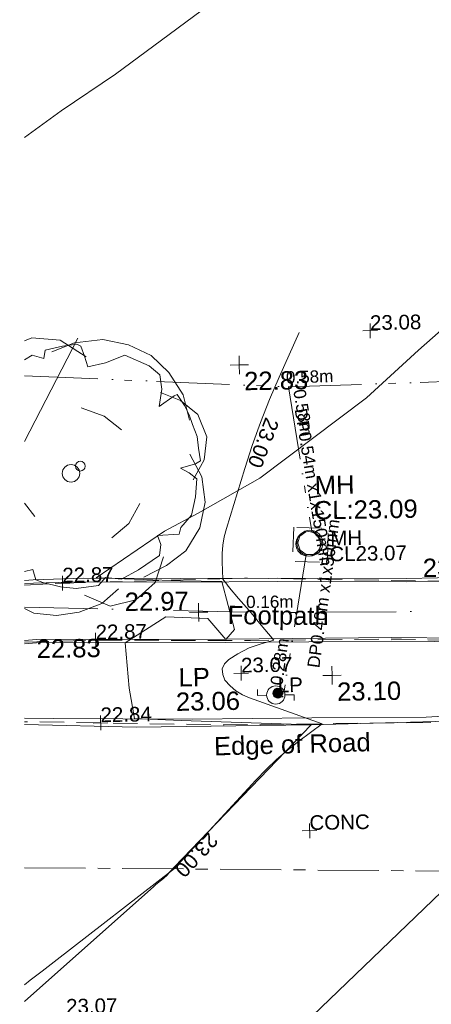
# Model space of a CAD drawing. Header units: millimetres. Extents: x -290717 to 520720, y -88450 to 287762.
# Tile 124 of 256: x -284723 to -276307, y 170987 to 191141. Entities that reach past the tile are written whole.
import ezdxf

# ---------------------------------------------------------------- set-up
doc = ezdxf.new("R2010")
doc.units = ezdxf.units.MM
for name, pattern in [('IMPORT-CENTER _6_', [2000, 1250, -250, 250, -250]), ('IMPORT-DASHED _2_', [750, 500, -250]), ('IMPORT-ENET-QLB2 _2_', [3050, 1500, -300, 0, -600, 150, -300, 0, -200]), ('IMPORT-UG_ELEC_STREET LIGHTING_QLB2 _2_', [2700, 1500, -300, 0, -250, 150, -300, 0, -200])]:
    doc.linetypes.add(name, pattern=pattern)
for name, color, linetype, lineweight, true_color in [('00_TOPO_FOOTPATH', 7, 'Continuous', 9, 0xa50000), ('00_TOPO_FURN_LAMP_POST', 7, 'Continuous', 9, 0x666666), ('00_TOPO_LEVEL_SPOT', 7, 'Continuous', 9, 0x666666), ('00_TOPO_SERV_MH', 7, 'Continuous', 9, 0x666666), ('00_TOPO_TREE', 7, 'Continuous', 9, 0x666666), ('00_UAV_FORM_LINES', 7, 'Continuous', 9, 0x666666), ('01_DTM_CONTOUR_MJR', 7, 'Continuous', 9, 0x7f3f00), ('01_DTM_CONTOUR_MNR', 7, 'Continuous', 9, 0xa5a552), ('12333-PUM-2D-U-0001-C01 - Rev2_REVIT IMPORT_dwg', 7, 'Continuous', 9, 0x767676), ('CONTOURS_INDEX', 4, 'Continuous', 9, 0x00ffff), ('CONTOURS_INDEX_LVL', 4, 'Continuous', 9, 0x00ffff), ('CONTOURS_MINOR', 7, 'Continuous', 9, 0x00a5a5), ('FORM_LINE_LVL', 7, 'Continuous', 9, 0x00a500), ('LAMPPOST', 6, 'Continuous', 9, 0xff00ff), ('LAMPPOST_TXT', 6, 'Continuous', 9, 0xff00ff), ('MANHOLES', 7, 'Continuous', 9, 0xa50000), ('MANHOLES_LVL', 7, 'Continuous', 9, 0xa50000), ('MANHOLES_TXT', 7, 'Continuous', 9, 0xa50000), ('PUM-ELECTRIC-MH', 1, 'Continuous', 9, 0xff0000), ('PUM-ELECTRIC-SL-QLB2', 7, 'IMPORT-UG_ELEC_STREET LIGHTING_QLB2 _2_', 9, 0xff7f7f), ('PUM-TELECOMS-ENET-NOTES', 7, 'Continuous', 9, 0x9152a5), ('PUM-TELECOMS-ENET-QLB2', 7, 'IMPORT-ENET-QLB2 _2_', 9, 0x9152a5), ('ROAD_CROWNLINE', 7, 'IMPORT-CENTER _6_', 9, 0xa500a5), ('SPOT_HEIGHTS_LVL', 7, 'Continuous', 9, 0x00a500), ('TREE', 7, 'Continuous', 9, 0x00a500)]:
    doc.layers.add(name, color=color, linetype=linetype, lineweight=lineweight, true_color=true_color)
for name, color, linetype, lineweight in [('00_TOPO_ROAD_EDGE', 7, 'Continuous', 9), ('CHANGE_OF_SURFACE', 7, 'IMPORT-DASHED _2_', 9), ('CHANGE_OF_SURFACE_LVL', 7, 'Continuous', 9), ('GEN-TEXT', 7, 'Continuous', 9), ('Text', 7, 'Continuous', 9), ('TEXT_TXT', 7, 'Continuous', 9)]:
    doc.layers.add(name, color=color, linetype=linetype, lineweight=lineweight)
doc.styles.add('Arial_1', font='arial.ttf', dxfattribs={"height": 250})
doc.styles.add('Arial_3', font='arial.ttf', dxfattribs={"height": 300})
doc.styles.add('Swis721 Lt BT_2', font='swissl.ttf', dxfattribs={"height": 375})

# ---------------------------------------------------------------- blocks, each defined once
blk = doc.blocks.new('12333-PUM-2D-U-0001-C01 - Rev2_REVIT IMPORT_dwg_CONIFEROUS_TREE-2077169-Site Location Plan Existing')
at = {"layer": '00_TOPO_TREE', "color": 254, "true_color": 0xcccccc}
blk.add_line((533620748, 725741328), (533620539, 725741607), dxfattribs=at)
at = {"layer": '00_TOPO_TREE', "color": 254, "true_color": 0xcccccc, "flags": 128}
for points in [[(533620597, 725744926), (533620748, 725744986), (533621329, 725744928), (533621852, 725744580)], [(533621155, 725744696), (533621619, 725744870), (533622200, 725744928), (533622723, 725744812), (533623187, 725744580), (533623536, 725744231), (533623826, 725743767), (533623942, 725743244)], [(533623361, 725743825), (533623768, 725743651), (533624116, 725743360), (533624290, 725742896), (533624232, 725742431), (533624000, 725742025)], [(533621735, 725743535), (533622200, 725743360), (533622548, 725743070)], [(533623942, 725742548), (533624174, 725742083), (533624232, 725741560), (533624116, 725741038), (533623826, 725740573), (533623419, 725740283), (533622955, 725740051)], [(533622897, 725741560), (533622665, 725741154), (533622316, 725740864)], [(533623361, 725740457), (533623187, 725739935), (533622781, 725739586), (533622258, 725739470), (533621735, 725739702)], [(533622432, 725739818), (533622084, 725739528), (533621619, 725739354), (533621155, 725739296), (533620690, 725739354), (533620502, 725739448)]]:
    blk.add_lwpolyline(points, dxfattribs=at)
at = {"layer": '00_TOPO_TREE', "color": 254, "true_color": 0xcccccc}
blk.add_circle((533621503, 725742199), 179, dxfattribs=at)
blk = doc.blocks.new('12333-PUM-2D-U-0001-C01 - Rev2_REVIT IMPORT_dwg_MSL_Lamp_Post_SYM-2077199-Site Location Plan Existing')
at = {"layer": '00_TOPO_FURN_LAMP_POST', "color": 254, "true_color": 0xcccccc, "flags": 128}
for points in [[(-500, 0), (-1000, 0), (-1000, 317)], [(500, 0), (1000, 0), (1000, -317)]]:
    blk.add_lwpolyline(points, dxfattribs=at)
at = {"layer": '00_TOPO_FURN_LAMP_POST', "color": 254, "true_color": 0xcccccc}
blk.add_circle((0, 0), 500, dxfattribs=at)
blk = doc.blocks.new('12333-PUM-2D-U-0001-C01 - Rev2_REVIT IMPORT_dwg_MM-2077200-Site Location Plan Existing')
at = {"layer": '00_TOPO_LEVEL_SPOT', "color": 254, "true_color": 0xcccccc, "flags": 128}
for points in [[(0, -500), (0, 0), (-500, 0)], [(500, 0), (0, 0), (0, 500)]]:
    blk.add_lwpolyline(points, dxfattribs=at)
blk = doc.blocks.new('12333-PUM-2D-U-0001-C01 - Rev2_REVIT IMPORT_dwg_MGS62954_T2_Galway_ITM_3d_Rev1-2077680-Site Location Plan Existing')
at = {"layer": '00_TOPO_FOOTPATH', "color": 254, "true_color": 0xcccccc, "flags": 128}
for points in [[(533620511, 725739955), (533620695, 725739965), (533621730, 725739977), (533623698, 725739936), (533625694, 725739913), (533628325, 725739860), (533630224, 725739865), (533632029, 725739818), (533633631, 725739778), (533635126, 725739752), (533637275, 725739699), (533639352, 725739661), (533641448, 725739607), (533643194, 725739566), (533644120, 725739551)], [(533620490, 725738797), (533620737, 725738811), (533624609, 725738751), (533628003, 725738724), (533632318, 725738612), (533636714, 725738554), (533640204, 725738499), (533642992, 725738411), (533643008, 725738065), (533643012, 725737227), (533642909, 725736991), (533642750, 725736799)]]:
    blk.add_lwpolyline(points, dxfattribs=at)
at = {"layer": '00_TOPO_ROAD_EDGE', "color": 254, "true_color": 0xcccccc, "flags": 128}
blk.add_lwpolyline([(533620460, 725737075), (533622741, 725736982), (533626315, 725736970), (533629368, 725736994), (533632644, 725736950), (533635774, 725736921), (533637680, 725736884), (533640719, 725736837), (533644097, 725736774)], dxfattribs=at)
at = {"layer": '00_TOPO_SERV_MH', "color": 254, "true_color": 0xcccccc}
blk.add_circle((533626326, 725740671), 251, dxfattribs=at)
at = {"layer": '00_UAV_FORM_LINES', "color": 254, "true_color": 0xcccccc, "flags": 128}
for points in [[(533620512, 725740025), (533620693, 725740035), (533621730, 725740047), (533623699, 725740006), (533625695, 725739983), (533628325, 725739930), (533630225, 725739935), (533632031, 725739888), (533633633, 725739847), (533635128, 725739822), (533637276, 725739769), (533639354, 725739731), (533641449, 725739677), (533643195, 725739636), (533644121, 725739621)], [(533620489, 725738727), (533620739, 725738741), (533624608, 725738681), (533628002, 725738654), (533632317, 725738542), (533636713, 725738484), (533640203, 725738429), (533642925, 725738343), (533642938, 725738064), (533642942, 725737242), (533642849, 725737028), (533642696, 725736844)], [(533628676, 725737083), (533626341, 725737112), (533623899, 725737125), (533621051, 725737190), (533620463, 725737209)], [(533628676, 725737083), (533631255, 725737189), (533634996, 725737164), (533639410, 725737056), (533642696, 725736844)]]:
    blk.add_lwpolyline(points, dxfattribs=at)
at = {"layer": '01_DTM_CONTOUR_MJR', "color": 254, "true_color": 0xcccccc, "flags": 128}
blk.add_lwpolyline([(533620670, 725749089), (533621431, 725749622), (533622556, 725750355), (533630574, 725756081), (533631555, 725756685), (533632012, 725756925), (533633938, 725757978), (533636072, 725759144), (533639710, 725761305), (533642239, 725763284), (533643837, 725765073), (533644710, 725766600), (533642723, 725768015), (533642525, 725768178)], dxfattribs=at)
at = {"layer": '01_DTM_CONTOUR_MNR', "color": 254, "true_color": 0xcccccc, "flags": 128}
blk.add_lwpolyline([(533620361, 725731407), (533623046, 725733715), (533623093, 725733753), (533623250, 725733876), (533623322, 725733943), (533623373, 725734000), (533623470, 725734100), (533626320, 725736970), (533623665, 725737100), (533622710, 725737160), (533622615, 725737785), (533622550, 725738710), (533623388, 725739232), (533624248, 725739181), (533624610, 725738743), (533624790, 725738943), (533624550, 725739930), (533623700, 725739964), (533622947, 725739999), (533621980, 725740050), (533623393, 725740984), (533624091, 725741339), (533625363, 725742031), (533627569, 725743640), (533628650, 725744598), (533629524, 725745340)], dxfattribs=at)
blk.add_blockref('12333-PUM-2D-U-0001-C01 - Rev2_REVIT IMPORT_dwg_CONIFEROUS_TREE-2077169-Site Location Plan Existing', (0, 0))
at = {"xscale": 0.375, "yscale": 0.375, "zscale": 0.375}
for name, p in [('12333-PUM-2D-U-0001-C01 - Rev2_REVIT IMPORT_dwg_MM-2077200-Site Location Plan Existing', (533624980, 725744360)), ('12333-PUM-2D-U-0001-C01 - Rev2_REVIT IMPORT_dwg_MM-2077200-Site Location Plan Existing', (533624060, 725739310)), ('12333-PUM-2D-U-0001-C01 - Rev2_REVIT IMPORT_dwg_MM-2077200-Site Location Plan Existing', (533626770, 725737970)), ('12333-PUM-2D-U-0001-C01 - Rev2_REVIT IMPORT_dwg_MSL_Lamp_Post_SYM-2077199-Site Location Plan Existing', (533625611, 725737590))]:
    blk.add_blockref(name, p, dxfattribs=at)
at = {"layer": '00_TOPO_FOOTPATH', "color": 251, "true_color": 0x666666, "char_height": 375, "width": 1495.9, "attachment_point": 1, "line_spacing_factor": 1.005062, "style": 'Swis721 Lt BT_2'}
for s, insert in [('23.14', (533628661, 725740326)), ('22.83', (533620737, 725738806))]:
    blk.add_mtext(s, dxfattribs=dict(at, insert=insert))
at = {"layer": '00_TOPO_FOOTPATH', "color": 251, "true_color": 0x666666, "insert": (533624660, 725739434), "char_height": 375, "width": 2436.18, "attachment_point": 1, "rotation": 358.4073, "line_spacing_factor": 1.005062, "style": 'Swis721 Lt BT_2'}
blk.add_mtext('Footpath', dxfattribs=at)
at = {"layer": '00_TOPO_FURN_LAMP_POST', "char_height": 375, "attachment_point": 1, "line_spacing_factor": 1.005062, "style": 'Swis721 Lt BT_2'}
for s, insert, width in [('LP', (533623628, 725738173), 707.59), ('23.06', (533623566, 725737675), 1495.9)]:
    blk.add_mtext(s, dxfattribs=dict(at, insert=insert, width=width))
at = {"layer": '00_TOPO_LEVEL_SPOT', "char_height": 375, "width": 1495.9, "attachment_point": 1, "line_spacing_factor": 1.005062, "style": 'Swis721 Lt BT_2'}
for s, insert in [('22.83', (533625075, 725744213)), ('22.97', (533622554, 725739738)), ('23.10', (533626865, 725737823))]:
    blk.add_mtext(s, dxfattribs=dict(at, insert=insert))
at = {"layer": '00_TOPO_ROAD_EDGE', "color": 251, "true_color": 0x666666, "insert": (533624327, 725736750), "char_height": 375, "width": 3746.88, "attachment_point": 1, "rotation": 0.5834, "line_spacing_factor": 1.005062, "style": 'Swis721 Lt BT_2'}
blk.add_mtext('Edge of Road', dxfattribs=at)
at = {"layer": '00_TOPO_SERV_MH', "char_height": 375, "attachment_point": 1, "line_spacing_factor": 1.005062, "style": 'Swis721 Lt BT_2'}
for s, insert, width in [('MH', (533626481, 725742057), 949.78), ('CL:23.09', (533626453, 725741543), 2440.93)]:
    blk.add_mtext(s, dxfattribs=dict(at, insert=insert, width=width))
blk = doc.blocks.new('12333-PUM-2D-U-0001-C01 - Rev2_REVIT IMPORT_dwg_SPOT-2077713-Site Location Plan Existing')
at = {"layer": 'Text', "color": 253, "true_color": 0xaaaaaa}
for p, q in [((-500, 0), (500, 0)), ((0, 500), (0, -500))]:
    blk.add_line(p, q, dxfattribs=at)
blk = doc.blocks.new('12333-PUM-2D-U-0001-C01 - Rev2_REVIT IMPORT_dwg_TREE_1-2077726-Site Location Plan Existing')
at = {"layer": 'TREE', "color": 9, "true_color": 0xaae1aa, "flags": 128}
blk.add_lwpolyline([(-220.9, 439.2), (-189.3, 457.7), (-141, 443.6), (-136, 477.8), (-64.5, 491.9), (-6, 500), (11.1, 490.9), (25.2, 449.6), (38.3, 405.3), (110.8, 421.5), (190.3, 451.7), (289, 406.3), (331.3, 368.1), (339.4, 308.7), (327.3, 238.2), (388.7, 281.5), (400.8, 286.5), (430, 240.2), (449.1, 202.9), (461.2, 162.6), (479.4, 113.3), (484.4, 65), (492.4, 13.6), (471.3, 1.5), (409.9, -15.6), (445.1, -35.7), (475.3, -59.9), (468.3, -133.4), (451.2, -209), (406.8, -258.3), (399.8, -285.5), (310.2, -289.5), (323.3, -326.8), (317.2, -371.1), (230.6, -428.5), (160.1, -465.8), (94.7, -457.7), (66.5, -489.9), (-26.2, -500), (-89.6, -493), (-161.1, -473.8), (-190.3, -462.7), (-201.4, -419.4), (-236, -426.8)], dxfattribs=at)
blk = doc.blocks.new('12333-PUM-2D-U-0001-C01 - Rev2_REVIT IMPORT_dwg_MH_CIR2-2077688-Site Location Plan Existing')
at = {"layer": 'LAMPPOST', "color": 211, "true_color": 0xffaaff}
for p, q in [((-499, -33), (33, 499)), ((-496, 60), (-60, 496)), ((-488, -111), (111, 488)), ((-467, -180), (180, 467)), ((-467, 179), (-179, 467)), ((-438, -241), (241, 438)), ((-403, -296), (296, 403)), ((-362, -345), (345, 362)), ((-315, -388), (388, 315)), ((-263, -425), (425, 263)), ((-204, -456), (456, 204)), ((-138, -480), (480, 138)), ((-64, -496), (496, 64)), ((22, -500), (500, -22)), ((128, -483), (483, -128)), ((305, -396), (396, -305))]:
    blk.add_line(p, q, dxfattribs=at)
at = {"layer": 'LAMPPOST', "color": 211, "true_color": 0xffaaff, "flags": 128}
blk.add_lwpolyline([(475, -154), (500, 0), (475, 154), (404, 293), (293, 404), (154, 475), (0, 500), (-154, 475), (-293, 404), (-404, 293), (-475, 154), (-500, 0), (-475, -154), (-404, -293), (-293, -404), (-154, -475), (0, -500), (154, -475), (293, -404), (404, -293)], close=True, dxfattribs=at)
blk = doc.blocks.new('12333-PUM-2D-U-0001-C01 - Rev2_REVIT IMPORT_dwg_SPOT-2077769-Site Location Plan Existing')
at = {"layer": 'CHANGE_OF_SURFACE_LVL', "color": 253, "true_color": 0xaaaaaa}
for p, q in [((-500, 0), (500, 0)), ((0, 500), (0, -500))]:
    blk.add_line(p, q, dxfattribs=at)
blk = doc.blocks.new('12333-PUM-2D-U-0001-C01 - Rev2_REVIT IMPORT_dwg_SPOT-2077775-Site Location Plan Existing')
at = {"layer": 'SPOT_HEIGHTS_LVL', "color": 9, "true_color": 0xaae1aa}
for p, q in [((-500, 0), (500, 0)), ((0, 500), (0, -500))]:
    blk.add_line(p, q, dxfattribs=at)
blk = doc.blocks.new('12333-PUM-2D-U-0001-C01 - Rev2_REVIT IMPORT_dwg-1620468-Site Location Plan Existing')
at = {"layer": 'CHANGE_OF_SURFACE', "color": 253, "true_color": 0xaaaaaa, "flags": 128}
blk.add_lwpolyline([(-15043, 125162), (-15076, 124463), (-14368, 124430), (-14336, 125129)], close=True, dxfattribs=at)
for points in [[(-20570, 124073), (-19791, 124100), (-16003, 124140), (-12319, 124013), (-9571, 123970), (-6465, 123933), (-3435, 123838), (-1107, 123782), (2032, 123697), (7177, 123655)], [(-20590, 122909), (-19131, 122922), (-15964, 122861), (-12878, 122837), (-9829, 122705), (-5993, 122682), (-3288, 122705), (-1016, 122587), (464, 122625), (2057, 122630), (2165, 121857), (2168, 121719)], [(2168, 121719), (2075, 121230), (1967, 121103), (1826, 121009), (1562, 120933), (1043, 120905), (-950, 120968), (-5964, 121053), (-10210, 121053), (-11162, 121218), (-12185, 121119), (-16539, 121143), (-20618, 121280)]]:
    blk.add_lwpolyline(points, dxfattribs=at)
at = {"layer": 'CONTOURS_INDEX', "color": 131, "true_color": 0xaaffff, "flags": 128}
blk.add_lwpolyline([(-20712, 115896), (-20592, 115985), (-20345, 116169), (-20098, 116354), (-17602, 118219), (-15905, 120004), (-15695, 120213), (-15477, 120414), (-15249, 120602), (-15014, 120782), (-14532, 121129), (-16007, 121685), (-16150, 121753), (-16282, 121836), (-16398, 121940), (-16503, 122059), (-16547, 122178), (-16554, 122290), (-16504, 122390), (-16417, 122482), (-16233, 122590), (-16117, 122652), (-15998, 122708), (-15874, 122753), (-15748, 122792), (-15492, 122859), (-15775, 123214), (-15879, 123343), (-15983, 123472), (-16088, 123600), (-16194, 123728), (-16377, 123947), (-16391, 123965), (-16405, 123982), (-16419, 124000), (-16433, 124019), (-16512, 124129), (-16520, 124478), (-16516, 124652), (-16499, 124823), (-16466, 124992), (-16421, 125160), (-16024, 126380), (-15860, 126853), (-15685, 127322), (-15492, 127784), (-15288, 128241), (-14862, 129149)], dxfattribs=at)
at = {"layer": 'CONTOURS_MINOR', "color": 254, "true_color": 0xaae1e1}
blk.add_line((-20518, 127016), (-19392, 129109), dxfattribs=at)
at = {"layer": 'CONTOURS_MINOR', "color": 254, "true_color": 0xaae1e1, "flags": 128}
blk.add_lwpolyline([(-14832, 115159), (-11796, 117979)], dxfattribs=at)
at = {"layer": 'GEN-TEXT', "color": 253, "true_color": 0xaaaaaa}
for p, q in [((-15391, 121692), (-15320, 121762)), ((-15320, 121692), (-15391, 121762))]:
    blk.add_line(p, q, dxfattribs=at)
at = {"layer": 'MANHOLES', "color": 9, "true_color": 0xe1aaaa}
blk.add_circle((-14718, 124833), 264, dxfattribs=at)
at = {"layer": 'PUM-ELECTRIC-MH', "color": 21, "true_color": 0xffaaaa, "flags": 128}
blk.add_lwpolyline([(-14477, 124835), (-14524, 124979), (-14646, 125068), (-14798, 125068), (-14920, 124979), (-14956, 124868), (-14967, 124835), (-14920, 124691), (-14798, 124601), (-14646, 124601), (-14524, 124691), (-14488, 124801)], close=True, dxfattribs=at)
at = {"layer": 'PUM-ELECTRIC-SL-QLB2', "color": 254, "true_color": 0xffd4d4}
for p, q in [((-15101, 128038), (-14673, 125068)), ((-14796, 124601), (-15299, 121814))]:
    blk.add_line(p, q, dxfattribs=at)
at = {"layer": 'PUM-ELECTRIC-SL-QLB2', "color": 254, "true_color": 0xffd4d4, "flags": 128}
blk.add_lwpolyline([(-20495, 128356), (-15101, 128038), (-10226, 128120), (-1878, 126999), (6869, 125967), (15177, 125626), (23253, 125512), (31566, 125410), (39246, 125332), (44587, 125569), (45493, 125493)], dxfattribs=at)
at = {"layer": 'PUM-TELECOMS-ENET-QLB2', "color": 254, "true_color": 0xdac5e1, "flags": 128}
blk.add_lwpolyline([(-20577, 123621), (-15680, 123425), (-9449, 123363)], dxfattribs=at)
at = {"layer": 'ROAD_CROWNLINE', "color": 254, "true_color": 0xe1aae1, "flags": 128}
blk.add_lwpolyline([(-20670, 118292), (-11983, 118070), (-4818, 117971), (521, 117964)], dxfattribs=at)
at = {"layer": 'TREE', "color": 9, "true_color": 0xaae1aa}
blk.add_circle((-19385, 126490), 100, dxfattribs=at)
blk.add_blockref('12333-PUM-2D-U-0001-C01 - Rev2_REVIT IMPORT_dwg_MGS62954_T2_Galway_ITM_3d_Rev1-2077680-Site Location Plan Existing', (-533641080, -725615854))
for name, p, xscale, yscale, zscale in [('12333-PUM-2D-U-0001-C01 - Rev2_REVIT IMPORT_dwg_SPOT-2077775-Site Location Plan Existing', (-13410, 129157), 0.3, 0.3, 0.3), ('12333-PUM-2D-U-0001-C01 - Rev2_REVIT IMPORT_dwg_TREE_1-2077726-Site Location Plan Existing', (-19385, 126490), 5, 5, 5), ('12333-PUM-2D-U-0001-C01 - Rev2_REVIT IMPORT_dwg_SPOT-2077769-Site Location Plan Existing', (-19791, 124100), 0.3, 0.3, 0.3), ('12333-PUM-2D-U-0001-C01 - Rev2_REVIT IMPORT_dwg_SPOT-2077769-Site Location Plan Existing', (-19131, 122922), 0.3, 0.3, 0.3), ('12333-PUM-2D-U-0001-C01 - Rev2_REVIT IMPORT_dwg_SPOT-2077775-Site Location Plan Existing', (-16169, 122193), 0.3, 0.3, 0.3), ('12333-PUM-2D-U-0001-C01 - Rev2_REVIT IMPORT_dwg_MH_CIR2-2077688-Site Location Plan Existing', (-15426, 121774), 0.2, 0.2, 0.2), ('12333-PUM-2D-U-0001-C01 - Rev2_REVIT IMPORT_dwg_SPOT-2077769-Site Location Plan Existing', (-19061, 121228), 0.3, 0.3, 0.3), ('12333-PUM-2D-U-0001-C01 - Rev2_REVIT IMPORT_dwg_SPOT-2077713-Site Location Plan Existing', (-14827, 118946), 0.3, 0.3, 0.3)]:
    blk.add_blockref(name, p, dxfattribs=dict(xscale=xscale, yscale=yscale, zscale=zscale))
at = {"layer": 'CHANGE_OF_SURFACE_LVL', "char_height": 300, "width": 1256.11, "attachment_point": 1, "line_spacing_factor": 0.941778, "style": 'Arial_3'}
for s, insert in [('22.87', (-19791, 124415)), ('22.87', (-19131, 123237)), ('22.84', (-19061, 121543))]:
    blk.add_mtext(s, dxfattribs=dict(at, insert=insert))
at = {"layer": 'CONTOURS_INDEX_LVL', "char_height": 300, "width": 1256.11, "attachment_point": 1, "line_spacing_factor": 0.941778, "style": 'Arial_3'}
for insert, rotation in [((-15297, 127329), 247.9769), ((-16673, 118760), 225.7751)]:
    blk.add_mtext('23.00', dxfattribs=dict(at, insert=insert, rotation=rotation))
at = {"layer": 'FORM_LINE_LVL', "insert": (-19868, 115589), "char_height": 300, "width": 1256.11, "attachment_point": 1, "line_spacing_factor": 0.941778, "style": 'Arial_3'}
blk.add_mtext('23.07', dxfattribs=at)
at = {"layer": 'LAMPPOST_TXT', "insert": (-15426, 122089), "char_height": 300, "width": 613.36, "attachment_point": 1, "line_spacing_factor": 0.941778, "style": 'Arial_3'}
blk.add_mtext('LP', dxfattribs=at)
at = {"layer": 'MANHOLES_LVL', "insert": (-14324, 124752), "char_height": 300, "width": 1895.19, "attachment_point": 1, "line_spacing_factor": 0.941778, "style": 'Arial_3'}
blk.add_mtext('CL23.07', dxfattribs=at)
at = {"layer": 'MANHOLES_TXT', "insert": (-14300, 125077), "char_height": 300, "width": 774.97, "attachment_point": 1, "line_spacing_factor": 0.941778, "style": 'Arial_3'}
blk.add_mtext('MH', dxfattribs=at)
at = {"layer": 'PUM-ELECTRIC-SL-QLB2', "char_height": 250, "attachment_point": 2, "line_spacing_factor": 0.941778, "style": 'Arial_1'}
for s, insert, width, rotation in [('0.58m', (-14666, 128364), 1160.03, 0.9637), ('0.58m', (-14686, 127521), 1160.03, 278.3464), ('DP0.54m x1x150mm', (-14499, 125997), 3893.28, 278.3464), ('DP0.40m x1x50mm', (-14584, 123817), 3660.66, 81.227), ('0.28m', (-15505, 122437), 1160.03, 81.227)]:
    blk.add_mtext(s, dxfattribs=dict(at, insert=insert, width=width, rotation=rotation))
at = {"layer": 'PUM-TELECOMS-ENET-NOTES', "insert": (-15557, 123772), "char_height": 250, "width": 1160.03, "attachment_point": 2, "rotation": 359.4359, "line_spacing_factor": 0.941778, "style": 'Arial_1'}
blk.add_mtext('0.16m', dxfattribs=at)
at = {"layer": 'SPOT_HEIGHTS_LVL', "char_height": 300, "width": 1256.11, "attachment_point": 1, "line_spacing_factor": 0.941778, "style": 'Arial_3'}
for s, insert in [('23.08', (-13410, 129472)), ('23.07', (-16169, 122508))]:
    blk.add_mtext(s, dxfattribs=dict(at, insert=insert))
at = {"layer": 'TEXT_TXT', "insert": (-14827, 119261), "char_height": 300, "width": 1469.14, "attachment_point": 1, "line_spacing_factor": 0.941778, "style": 'Arial_3'}
blk.add_mtext('CONC', dxfattribs=at)

msp = doc.modelspace()

# ---------------------------------------------------------------- block references
at = {"layer": '12333-PUM-2D-U-0001-C01 - Rev2_REVIT IMPORT_dwg', "color": 254, "linetype": 'IMPORT-UG_ELEC_STREET LIGHTING_QLB2 _2_', "true_color": 0xffd4d4, "rotation": 0.9999999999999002}
msp.add_blockref('12333-PUM-2D-U-0001-C01 - Rev2_REVIT IMPORT_dwg-1620468-Site Location Plan Existing', (-261895, 55870), dxfattribs=at)

doc.saveas('drawing.dxf')
